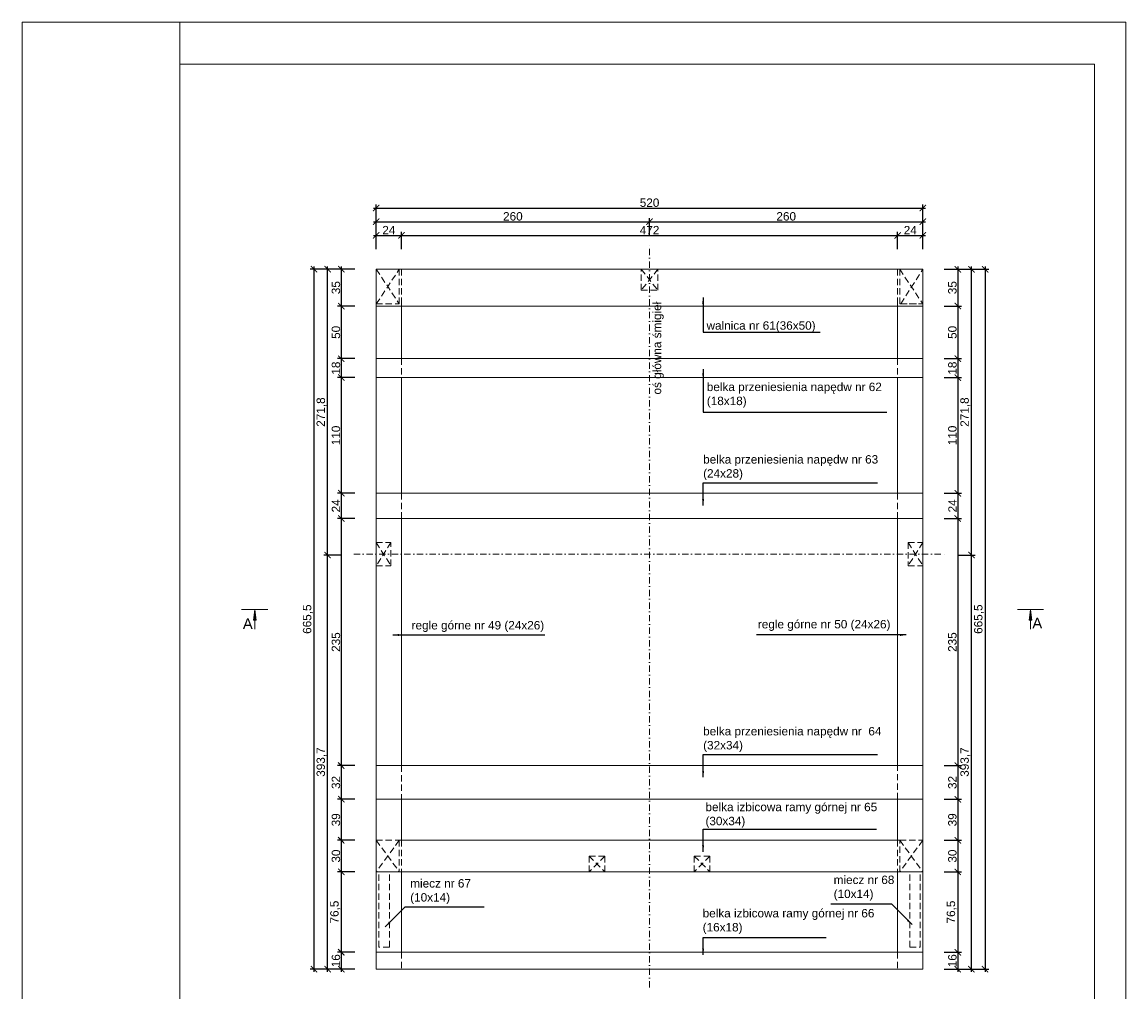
# Model space of a CAD drawing. Header units: millimetres. Extents: x -80660 to 263001, y 590205 to 619905.
# Tile 23 of 64: x -9209 to 1291, y 610682 to 619905. Entities that reach past the tile are written whole.
import ezdxf

# ---------------------------------------------------------------- set-up
doc = ezdxf.new("R2010")
doc.units = ezdxf.units.MM
doc.linetypes.add('DASHDOTX2', pattern=[2, 1, -0.5, 0, -0.5])
doc.linetypes.add('DASHEDX2', pattern=[1.5, 1, -0.5])
for name, color, linetype, lineweight in [('l.c.9', 3, 'Continuous', 9), ('l.k.k. 5', 4, 'DASHEDX2', 5), ('l.kr.kp.9', 5, 'DASHDOTX2', 9)]:
    doc.layers.add(name, color=color, linetype=linetype, lineweight=lineweight)
doc.styles.add('styl1', font='arial.ttf')
doc.dimstyles.new('stefan', dxfattribs={"dimtxt": 80, "dimasz": 60, "dimexe": 35, "dimexo": 0, "dimgap": 10, "dimtad": 1, "dimdec": 1, "dimlfac": 0.1, "dimtxsty": 'styl1', "dimblk": 'ARCHTICK', "dimcen": 2.5, "dimdle": 25, "dimadec": 0, "dimazin": 0, "dimtfac": 1, "dimtdec": 1, "dimtmove": 0, "dimatfit": 3, "dimfxl": 1, "dimarcsym": 0})

# ---------------------------------------------------------------- blocks, each defined once
blk = doc.blocks.new('_ArchTick')
at = {"color": 0, "const_width": 0.15}
blk.add_lwpolyline([(-0.5, -0.5), (0.5, 0.5)], dxfattribs=at)
blk = doc.blocks.new('*D418')
at = {"layer": 'Defpoints', "color": 0}
for p in [(-640, 618136), (-5840, 618006), (-640, 618006)]:
    blk.add_point(p, dxfattribs=at)
at = {"layer": 'l.c.9', "color": 0, "lineweight": -2}
for p, q in [((-5865, 618136), (-615, 618136)), ((-5840, 618006), (-5840, 618171)), ((-640, 618006), (-640, 618171))]:
    blk.add_line(p, q, dxfattribs=at)
at = {"layer": 'l.c.9', "color": 0, "lineweight": -2, "xscale": 60, "yscale": 60, "zscale": 60, "rotation": 180}
blk.add_blockref('_ArchTick', (-5840, 618136), dxfattribs=at)
at = {"layer": 'l.c.9', "color": 0, "lineweight": -2, "xscale": 60, "yscale": 60, "zscale": 60}
blk.add_blockref('_ArchTick', (-640, 618136), dxfattribs=at)
at = {"layer": 'l.c.9', "color": 0, "insert": (-3240, 618187), "char_height": 80, "attachment_point": 5, "style": 'styl1'}
blk.add_mtext('520', dxfattribs=at)
blk = doc.blocks.new('*D417')
at = {"layer": 'Defpoints', "color": 0}
for p in [(-640, 618006), (-3240, 617876), (-640, 617876)]:
    blk.add_point(p, dxfattribs=at)
at = {"layer": 'l.c.9', "color": 0, "lineweight": -2}
for p, q in [((-3240, 617876), (-3240, 618041)), ((-640, 617876), (-640, 618041)), ((-3265, 618006), (-615, 618006))]:
    blk.add_line(p, q, dxfattribs=at)
at = {"layer": 'l.c.9', "color": 0, "lineweight": -2, "xscale": 60, "yscale": 60, "zscale": 60, "rotation": 180}
blk.add_blockref('_ArchTick', (-3240, 618006), dxfattribs=at)
at = {"layer": 'l.c.9', "color": 0, "lineweight": -2, "xscale": 60, "yscale": 60, "zscale": 60}
blk.add_blockref('_ArchTick', (-640, 618006), dxfattribs=at)
at = {"layer": 'l.c.9', "color": 0, "insert": (-1940, 618057), "char_height": 80, "attachment_point": 5, "style": 'styl1'}
blk.add_mtext('260', dxfattribs=at)
blk = doc.blocks.new('*D414')
at = {"layer": 'Defpoints', "color": 0}
for p in [(-880, 617876), (-5600, 617746), (-880, 617746)]:
    blk.add_point(p, dxfattribs=at)
at = {"layer": 'l.c.9', "color": 0, "lineweight": -2}
for p, q in [((-5625, 617876), (-855, 617876)), ((-5600, 617746), (-5600, 617911)), ((-880, 617746), (-880, 617911))]:
    blk.add_line(p, q, dxfattribs=at)
at = {"layer": 'l.c.9', "color": 0, "lineweight": -2, "xscale": 60, "yscale": 60, "zscale": 60, "rotation": 180}
blk.add_blockref('_ArchTick', (-5600, 617876), dxfattribs=at)
at = {"layer": 'l.c.9', "color": 0, "lineweight": -2, "xscale": 60, "yscale": 60, "zscale": 60}
blk.add_blockref('_ArchTick', (-880, 617876), dxfattribs=at)
at = {"layer": 'l.c.9', "color": 0, "insert": (-3240, 617926), "char_height": 80, "attachment_point": 5, "style": 'styl1'}
blk.add_mtext('472', dxfattribs=at)
blk = doc.blocks.new('*D416')
at = {"layer": 'Defpoints', "color": 0}
for p in [(-3240, 618006), (-5840, 617876), (-3240, 617876)]:
    blk.add_point(p, dxfattribs=at)
at = {"layer": 'l.c.9', "color": 0, "lineweight": -2}
for p, q in [((-5840, 617876), (-5840, 618041)), ((-3240, 617876), (-3240, 618041)), ((-5865, 618006), (-3215, 618006))]:
    blk.add_line(p, q, dxfattribs=at)
at = {"layer": 'l.c.9', "color": 0, "lineweight": -2, "xscale": 60, "yscale": 60, "zscale": 60, "rotation": 180}
blk.add_blockref('_ArchTick', (-5840, 618006), dxfattribs=at)
at = {"layer": 'l.c.9', "color": 0, "lineweight": -2, "xscale": 60, "yscale": 60, "zscale": 60}
blk.add_blockref('_ArchTick', (-3240, 618006), dxfattribs=at)
at = {"layer": 'l.c.9', "color": 0, "insert": (-4540, 618057), "char_height": 80, "attachment_point": 5, "style": 'styl1'}
blk.add_mtext('260', dxfattribs=at)
blk = doc.blocks.new('*D438')
at = {"layer": 'Defpoints', "color": 0}
for p in [(-6302, 617554), (-6432, 610899), (-6302, 610899)]:
    blk.add_point(p, dxfattribs=at)
at = {"layer": 'l.c.9', "color": 0, "lineweight": -2}
for p, q in [((-6302, 617554), (-6467, 617554)), ((-6432, 617579), (-6432, 610874)), ((-6302, 610899), (-6467, 610899))]:
    blk.add_line(p, q, dxfattribs=at)
at = {"layer": 'l.c.9', "color": 0, "lineweight": -2, "xscale": 60, "yscale": 60, "zscale": 60}
for p, rotation in [((-6432, 617554), 90), ((-6432, 610899), 270)]:
    blk.add_blockref('_ArchTick', p, dxfattribs=dict(at, rotation=rotation))
at = {"layer": 'l.c.9', "color": 0, "insert": (-6490, 614227), "char_height": 80, "attachment_point": 5, "rotation": 90, "style": 'styl1'}
blk.add_mtext('665,5', dxfattribs=at)
blk = doc.blocks.new('*D437')
at = {"layer": 'Defpoints', "color": 0}
for p in [(-6302, 617554), (-6172, 617554), (-6172, 614837)]:
    blk.add_point(p, dxfattribs=at)
at = {"layer": 'l.c.9', "color": 0, "lineweight": -2}
for p, q in [((-6172, 617554), (-6337, 617554)), ((-6302, 614812), (-6302, 617579)), ((-6172, 614837), (-6337, 614837))]:
    blk.add_line(p, q, dxfattribs=at)
at = {"layer": 'l.c.9', "color": 0, "lineweight": -2, "xscale": 60, "yscale": 60, "zscale": 60}
for p, rotation in [((-6302, 617554), 90), ((-6302, 614837), 270)]:
    blk.add_blockref('_ArchTick', p, dxfattribs=dict(at, rotation=rotation))
at = {"layer": 'l.c.9', "color": 0, "insert": (-6360, 616196), "char_height": 80, "attachment_point": 5, "rotation": 90, "style": 'styl1'}
blk.add_mtext('271,8', dxfattribs=at)
blk = doc.blocks.new('*D436')
at = {"layer": 'Defpoints', "color": 0}
for p in [(-6302, 614837), (-6172, 614837), (-6172, 610899)]:
    blk.add_point(p, dxfattribs=at)
at = {"layer": 'l.c.9', "color": 0, "lineweight": -2}
for p, q in [((-6172, 614837), (-6337, 614837)), ((-6302, 610874), (-6302, 614862)), ((-6172, 610899), (-6337, 610899))]:
    blk.add_line(p, q, dxfattribs=at)
at = {"layer": 'l.c.9', "color": 0, "lineweight": -2, "xscale": 60, "yscale": 60, "zscale": 60}
for p, rotation in [((-6302, 614837), 90), ((-6302, 610899), 270)]:
    blk.add_blockref('_ArchTick', p, dxfattribs=dict(at, rotation=rotation))
at = {"layer": 'l.c.9', "color": 0, "insert": (-6360, 612868), "char_height": 80, "attachment_point": 5, "rotation": 90, "style": 'styl1'}
blk.add_mtext('393,7', dxfattribs=at)
blk = doc.blocks.new('*D435')
at = {"layer": 'Defpoints', "color": 0}
for p in [(-6042, 611059), (-6172, 610899), (-6042, 610899)]:
    blk.add_point(p, dxfattribs=at)
at = {"layer": 'l.c.9', "color": 0, "lineweight": -2}
for p, q in [((-6042, 611059), (-6207, 611059)), ((-6172, 611084), (-6172, 610874)), ((-6042, 610899), (-6207, 610899))]:
    blk.add_line(p, q, dxfattribs=at)
at = {"layer": 'l.c.9', "color": 0, "lineweight": -2, "xscale": 60, "yscale": 60, "zscale": 60}
for p, rotation in [((-6172, 611059), 90), ((-6172, 610899), 270)]:
    blk.add_blockref('_ArchTick', p, dxfattribs=dict(at, rotation=rotation))
at = {"layer": 'l.c.9', "color": 0, "insert": (-6223, 610979), "char_height": 80, "attachment_point": 5, "rotation": 90, "style": 'styl1'}
blk.add_mtext('16', dxfattribs=at)
blk = doc.blocks.new('*D434')
at = {"layer": 'Defpoints', "color": 0}
for p in [(-6042, 611824), (-6172, 611059), (-6042, 611059)]:
    blk.add_point(p, dxfattribs=at)
at = {"layer": 'l.c.9', "color": 0, "lineweight": -2}
for p, q in [((-6172, 611849), (-6172, 611034)), ((-6042, 611824), (-6207, 611824)), ((-6042, 611059), (-6207, 611059))]:
    blk.add_line(p, q, dxfattribs=at)
at = {"layer": 'l.c.9', "color": 0, "lineweight": -2, "xscale": 60, "yscale": 60, "zscale": 60}
for p, rotation in [((-6172, 611824), 90), ((-6172, 611059), 270)]:
    blk.add_blockref('_ArchTick', p, dxfattribs=dict(at, rotation=rotation))
at = {"layer": 'l.c.9', "color": 0, "insert": (-6230, 611442), "char_height": 80, "attachment_point": 5, "rotation": 90, "style": 'styl1'}
blk.add_mtext('76,5', dxfattribs=at)
blk = doc.blocks.new('*D433')
at = {"layer": 'Defpoints', "color": 0}
for p in [(-6042, 612124), (-6172, 611824), (-6042, 611824)]:
    blk.add_point(p, dxfattribs=at)
at = {"layer": 'l.c.9', "color": 0, "lineweight": -2}
for p, q in [((-6042, 612124), (-6207, 612124)), ((-6172, 612149), (-6172, 611799)), ((-6042, 611824), (-6207, 611824))]:
    blk.add_line(p, q, dxfattribs=at)
at = {"layer": 'l.c.9', "color": 0, "lineweight": -2, "xscale": 60, "yscale": 60, "zscale": 60}
for p, rotation in [((-6172, 612124), 90), ((-6172, 611824), 270)]:
    blk.add_blockref('_ArchTick', p, dxfattribs=dict(at, rotation=rotation))
at = {"layer": 'l.c.9', "color": 0, "insert": (-6223, 611974), "char_height": 80, "attachment_point": 5, "rotation": 90, "style": 'styl1'}
blk.add_mtext('30', dxfattribs=at)
blk = doc.blocks.new('*D432')
at = {"layer": 'Defpoints', "color": 0}
for p in [(-6042, 612514), (-6172, 612124), (-6042, 612124)]:
    blk.add_point(p, dxfattribs=at)
at = {"layer": 'l.c.9', "color": 0, "lineweight": -2}
for p, q in [((-6042, 612514), (-6207, 612514)), ((-6172, 612539), (-6172, 612099)), ((-6042, 612124), (-6207, 612124))]:
    blk.add_line(p, q, dxfattribs=at)
at = {"layer": 'l.c.9', "color": 0, "lineweight": -2, "xscale": 60, "yscale": 60, "zscale": 60}
for p, rotation in [((-6172, 612514), 90), ((-6172, 612124), 270)]:
    blk.add_blockref('_ArchTick', p, dxfattribs=dict(at, rotation=rotation))
at = {"layer": 'l.c.9', "color": 0, "insert": (-6223, 612319), "char_height": 80, "attachment_point": 5, "rotation": 90, "style": 'styl1'}
blk.add_mtext('39', dxfattribs=at)
blk = doc.blocks.new('*D431')
at = {"layer": 'Defpoints', "color": 0}
for p in [(-6042, 612834), (-6172, 612514), (-6042, 612514)]:
    blk.add_point(p, dxfattribs=at)
at = {"layer": 'l.c.9', "color": 0, "lineweight": -2}
for p, q in [((-6042, 612834), (-6207, 612834)), ((-6172, 612859), (-6172, 612489)), ((-6042, 612514), (-6207, 612514))]:
    blk.add_line(p, q, dxfattribs=at)
at = {"layer": 'l.c.9', "color": 0, "lineweight": -2, "xscale": 60, "yscale": 60, "zscale": 60}
for p, rotation in [((-6172, 612834), 90), ((-6172, 612514), 270)]:
    blk.add_blockref('_ArchTick', p, dxfattribs=dict(at, rotation=rotation))
at = {"layer": 'l.c.9', "color": 0, "insert": (-6223, 612674), "char_height": 80, "attachment_point": 5, "rotation": 90, "style": 'styl1'}
blk.add_mtext('32', dxfattribs=at)
blk = doc.blocks.new('*D430')
at = {"layer": 'Defpoints', "color": 0}
for p in [(-6042, 615184), (-6172, 612834), (-6042, 612834)]:
    blk.add_point(p, dxfattribs=at)
at = {"layer": 'l.c.9', "color": 0, "lineweight": -2}
for p, q in [((-6172, 615209), (-6172, 612809)), ((-6042, 615184), (-6207, 615184)), ((-6042, 612834), (-6207, 612834))]:
    blk.add_line(p, q, dxfattribs=at)
at = {"layer": 'l.c.9', "color": 0, "lineweight": -2, "xscale": 60, "yscale": 60, "zscale": 60}
for p, rotation in [((-6172, 615184), 90), ((-6172, 612834), 270)]:
    blk.add_blockref('_ArchTick', p, dxfattribs=dict(at, rotation=rotation))
at = {"layer": 'l.c.9', "color": 0, "insert": (-6223, 614009), "char_height": 80, "attachment_point": 5, "rotation": 90, "style": 'styl1'}
blk.add_mtext('235', dxfattribs=at)
blk = doc.blocks.new('*D429')
at = {"layer": 'Defpoints', "color": 0}
for p in [(-6042, 615424), (-6172, 615184), (-6042, 615184)]:
    blk.add_point(p, dxfattribs=at)
at = {"layer": 'l.c.9', "color": 0, "lineweight": -2}
for p, q in [((-6042, 615424), (-6207, 615424)), ((-6172, 615449), (-6172, 615159)), ((-6042, 615184), (-6207, 615184))]:
    blk.add_line(p, q, dxfattribs=at)
at = {"layer": 'l.c.9', "color": 0, "lineweight": -2, "xscale": 60, "yscale": 60, "zscale": 60}
for p, rotation in [((-6172, 615424), 90), ((-6172, 615184), 270)]:
    blk.add_blockref('_ArchTick', p, dxfattribs=dict(at, rotation=rotation))
at = {"layer": 'l.c.9', "color": 0, "insert": (-6223, 615304), "char_height": 80, "attachment_point": 5, "rotation": 90, "style": 'styl1'}
blk.add_mtext('24', dxfattribs=at)
blk = doc.blocks.new('*D428')
at = {"layer": 'Defpoints', "color": 0}
for p in [(-6042, 616524), (-6172, 615424), (-6042, 615424)]:
    blk.add_point(p, dxfattribs=at)
at = {"layer": 'l.c.9', "color": 0, "lineweight": -2}
for p, q in [((-6042, 616524), (-6207, 616524)), ((-6172, 616549), (-6172, 615399)), ((-6042, 615424), (-6207, 615424))]:
    blk.add_line(p, q, dxfattribs=at)
at = {"layer": 'l.c.9', "color": 0, "lineweight": -2, "xscale": 60, "yscale": 60, "zscale": 60}
for p, rotation in [((-6172, 616524), 90), ((-6172, 615424), 270)]:
    blk.add_blockref('_ArchTick', p, dxfattribs=dict(at, rotation=rotation))
at = {"layer": 'l.c.9', "color": 0, "insert": (-6223, 615974), "char_height": 80, "attachment_point": 5, "rotation": 90, "style": 'styl1'}
blk.add_mtext('110', dxfattribs=at)
blk = doc.blocks.new('*D427')
at = {"layer": 'Defpoints', "color": 0}
for p in [(-6042, 616704), (-6172, 616524), (-6042, 616524)]:
    blk.add_point(p, dxfattribs=at)
at = {"layer": 'l.c.9', "color": 0, "lineweight": -2}
for p, q in [((-6042, 616704), (-6207, 616704)), ((-6172, 616729), (-6172, 616499)), ((-6042, 616524), (-6207, 616524))]:
    blk.add_line(p, q, dxfattribs=at)
at = {"layer": 'l.c.9', "color": 0, "lineweight": -2, "xscale": 60, "yscale": 60, "zscale": 60}
for p, rotation in [((-6172, 616704), 90), ((-6172, 616524), 270)]:
    blk.add_blockref('_ArchTick', p, dxfattribs=dict(at, rotation=rotation))
at = {"layer": 'l.c.9', "color": 0, "insert": (-6223, 616614), "char_height": 80, "attachment_point": 5, "rotation": 90, "style": 'styl1'}
blk.add_mtext('18', dxfattribs=at)
blk = doc.blocks.new('*D426')
at = {"layer": 'Defpoints', "color": 0}
for p in [(-6042, 617204), (-6172, 616704), (-6042, 616704)]:
    blk.add_point(p, dxfattribs=at)
at = {"layer": 'l.c.9', "color": 0, "lineweight": -2}
for p, q in [((-6042, 617204), (-6207, 617204)), ((-6172, 617229), (-6172, 616679)), ((-6042, 616704), (-6207, 616704))]:
    blk.add_line(p, q, dxfattribs=at)
at = {"layer": 'l.c.9', "color": 0, "lineweight": -2, "xscale": 60, "yscale": 60, "zscale": 60}
for p, rotation in [((-6172, 617204), 90), ((-6172, 616704), 270)]:
    blk.add_blockref('_ArchTick', p, dxfattribs=dict(at, rotation=rotation))
at = {"layer": 'l.c.9', "color": 0, "insert": (-6223, 616954), "char_height": 80, "attachment_point": 5, "rotation": 90, "style": 'styl1'}
blk.add_mtext('50', dxfattribs=at)
blk = doc.blocks.new('*D425')
at = {"layer": 'Defpoints', "color": 0}
for p in [(-6042, 617554), (-6172, 617204), (-6042, 617204)]:
    blk.add_point(p, dxfattribs=at)
at = {"layer": 'l.c.9', "color": 0, "lineweight": -2}
for p, q in [((-6042, 617554), (-6207, 617554)), ((-6172, 617579), (-6172, 617179)), ((-6042, 617204), (-6207, 617204))]:
    blk.add_line(p, q, dxfattribs=at)
at = {"layer": 'l.c.9', "color": 0, "lineweight": -2, "xscale": 60, "yscale": 60, "zscale": 60}
for p, rotation in [((-6172, 617554), 90), ((-6172, 617204), 270)]:
    blk.add_blockref('_ArchTick', p, dxfattribs=dict(at, rotation=rotation))
at = {"layer": 'l.c.9', "color": 0, "insert": (-6223, 617379), "char_height": 80, "attachment_point": 5, "rotation": 90, "style": 'styl1'}
blk.add_mtext('35', dxfattribs=at)
blk = doc.blocks.new('*D413')
at = {"layer": 'Defpoints', "color": 0}
for p in [(-5600, 617876), (-5840, 617746), (-5600, 617746)]:
    blk.add_point(p, dxfattribs=at)
at = {"layer": 'l.c.9', "color": 0, "lineweight": -2}
for p, q in [((-5865, 617876), (-5575, 617876)), ((-5840, 617746), (-5840, 617911)), ((-5600, 617746), (-5600, 617911))]:
    blk.add_line(p, q, dxfattribs=at)
at = {"layer": 'l.c.9', "color": 0, "lineweight": -2, "xscale": 60, "yscale": 60, "zscale": 60, "rotation": 180}
blk.add_blockref('_ArchTick', (-5840, 617876), dxfattribs=at)
at = {"layer": 'l.c.9', "color": 0, "lineweight": -2, "xscale": 60, "yscale": 60, "zscale": 60}
blk.add_blockref('_ArchTick', (-5600, 617876), dxfattribs=at)
at = {"layer": 'l.c.9', "color": 0, "insert": (-5720, 617926), "char_height": 80, "attachment_point": 5, "style": 'styl1'}
blk.add_mtext('24', dxfattribs=at)
blk = doc.blocks.new('*D452')
at = {"layer": 'Defpoints', "color": 0}
for p in [(-178, 617554), (-178, 610899), (-48, 610899)]:
    blk.add_point(p, dxfattribs=at)
at = {"layer": 'l.c.9', "color": 0, "lineweight": -2}
for p, q in [((-178, 617554), (-13, 617554)), ((-48, 617579), (-48, 610874)), ((-178, 610899), (-13, 610899))]:
    blk.add_line(p, q, dxfattribs=at)
at = {"layer": 'l.c.9', "color": 0, "lineweight": -2, "xscale": 60, "yscale": 60, "zscale": 60}
for p, rotation in [((-48, 617554), 90), ((-48, 610899), 270)]:
    blk.add_blockref('_ArchTick', p, dxfattribs=dict(at, rotation=rotation))
at = {"layer": 'l.c.9', "color": 0, "insert": (-106, 614227), "char_height": 80, "attachment_point": 5, "rotation": 90, "style": 'styl1'}
blk.add_mtext('665,5', dxfattribs=at)
blk = doc.blocks.new('*D451')
at = {"layer": 'Defpoints', "color": 0}
for p in [(-438, 617554), (-438, 617204), (-308, 617204)]:
    blk.add_point(p, dxfattribs=at)
at = {"layer": 'l.c.9', "color": 0, "lineweight": -2}
for p, q in [((-438, 617554), (-273, 617554)), ((-308, 617579), (-308, 617179)), ((-438, 617204), (-273, 617204))]:
    blk.add_line(p, q, dxfattribs=at)
at = {"layer": 'l.c.9', "color": 0, "lineweight": -2, "xscale": 60, "yscale": 60, "zscale": 60}
for p, rotation in [((-308, 617554), 90), ((-308, 617204), 270)]:
    blk.add_blockref('_ArchTick', p, dxfattribs=dict(at, rotation=rotation))
at = {"layer": 'l.c.9', "color": 0, "insert": (-359, 617379), "char_height": 80, "attachment_point": 5, "rotation": 90, "style": 'styl1'}
blk.add_mtext('35', dxfattribs=at)
blk = doc.blocks.new('*D450')
at = {"layer": 'Defpoints', "color": 0}
for p in [(-438, 617204), (-438, 616704), (-308, 616704)]:
    blk.add_point(p, dxfattribs=at)
at = {"layer": 'l.c.9', "color": 0, "lineweight": -2}
for p, q in [((-438, 617204), (-273, 617204)), ((-308, 617229), (-308, 616679)), ((-438, 616704), (-273, 616704))]:
    blk.add_line(p, q, dxfattribs=at)
at = {"layer": 'l.c.9', "color": 0, "lineweight": -2, "xscale": 60, "yscale": 60, "zscale": 60}
for p, rotation in [((-308, 617204), 90), ((-308, 616704), 270)]:
    blk.add_blockref('_ArchTick', p, dxfattribs=dict(at, rotation=rotation))
at = {"layer": 'l.c.9', "color": 0, "insert": (-359, 616954), "char_height": 80, "attachment_point": 5, "rotation": 90, "style": 'styl1'}
blk.add_mtext('50', dxfattribs=at)
blk = doc.blocks.new('*D449')
at = {"layer": 'Defpoints', "color": 0}
for p in [(-438, 616704), (-438, 616524), (-308, 616524)]:
    blk.add_point(p, dxfattribs=at)
at = {"layer": 'l.c.9', "color": 0, "lineweight": -2}
for p, q in [((-438, 616704), (-273, 616704)), ((-308, 616729), (-308, 616499)), ((-438, 616524), (-273, 616524))]:
    blk.add_line(p, q, dxfattribs=at)
at = {"layer": 'l.c.9', "color": 0, "lineweight": -2, "xscale": 60, "yscale": 60, "zscale": 60}
for p, rotation in [((-308, 616704), 90), ((-308, 616524), 270)]:
    blk.add_blockref('_ArchTick', p, dxfattribs=dict(at, rotation=rotation))
at = {"layer": 'l.c.9', "color": 0, "insert": (-359, 616614), "char_height": 80, "attachment_point": 5, "rotation": 90, "style": 'styl1'}
blk.add_mtext('18', dxfattribs=at)
blk = doc.blocks.new('*D448')
at = {"layer": 'Defpoints', "color": 0}
for p in [(-438, 616524), (-438, 615424), (-308, 615424)]:
    blk.add_point(p, dxfattribs=at)
at = {"layer": 'l.c.9', "color": 0, "lineweight": -2}
for p, q in [((-438, 616524), (-273, 616524)), ((-308, 616549), (-308, 615399)), ((-438, 615424), (-273, 615424))]:
    blk.add_line(p, q, dxfattribs=at)
at = {"layer": 'l.c.9', "color": 0, "lineweight": -2, "xscale": 60, "yscale": 60, "zscale": 60}
for p, rotation in [((-308, 616524), 90), ((-308, 615424), 270)]:
    blk.add_blockref('_ArchTick', p, dxfattribs=dict(at, rotation=rotation))
at = {"layer": 'l.c.9', "color": 0, "insert": (-359, 615974), "char_height": 80, "attachment_point": 5, "rotation": 90, "style": 'styl1'}
blk.add_mtext('110', dxfattribs=at)
blk = doc.blocks.new('*D447')
at = {"layer": 'Defpoints', "color": 0}
for p in [(-438, 615424), (-438, 615184), (-308, 615184)]:
    blk.add_point(p, dxfattribs=at)
at = {"layer": 'l.c.9', "color": 0, "lineweight": -2}
for p, q in [((-438, 615424), (-273, 615424)), ((-308, 615449), (-308, 615159)), ((-438, 615184), (-273, 615184))]:
    blk.add_line(p, q, dxfattribs=at)
at = {"layer": 'l.c.9', "color": 0, "lineweight": -2, "xscale": 60, "yscale": 60, "zscale": 60}
for p, rotation in [((-308, 615424), 90), ((-308, 615184), 270)]:
    blk.add_blockref('_ArchTick', p, dxfattribs=dict(at, rotation=rotation))
at = {"layer": 'l.c.9', "color": 0, "insert": (-358, 615304), "char_height": 80, "attachment_point": 5, "rotation": 90, "style": 'styl1'}
blk.add_mtext('24', dxfattribs=at)
blk = doc.blocks.new('*D446')
at = {"layer": 'Defpoints', "color": 0}
for p in [(-438, 615184), (-438, 612834), (-308, 612834)]:
    blk.add_point(p, dxfattribs=at)
at = {"layer": 'l.c.9', "color": 0, "lineweight": -2}
for p, q in [((-308, 615209), (-308, 612809)), ((-438, 615184), (-273, 615184)), ((-438, 612834), (-273, 612834))]:
    blk.add_line(p, q, dxfattribs=at)
at = {"layer": 'l.c.9', "color": 0, "lineweight": -2, "xscale": 60, "yscale": 60, "zscale": 60}
for p, rotation in [((-308, 615184), 90), ((-308, 612834), 270)]:
    blk.add_blockref('_ArchTick', p, dxfattribs=dict(at, rotation=rotation))
at = {"layer": 'l.c.9', "color": 0, "insert": (-359, 614009), "char_height": 80, "attachment_point": 5, "rotation": 90, "style": 'styl1'}
blk.add_mtext('235', dxfattribs=at)
blk = doc.blocks.new('*D445')
at = {"layer": 'Defpoints', "color": 0}
for p in [(-438, 612834), (-438, 612514), (-308, 612514)]:
    blk.add_point(p, dxfattribs=at)
at = {"layer": 'l.c.9', "color": 0, "lineweight": -2}
for p, q in [((-438, 612834), (-273, 612834)), ((-308, 612859), (-308, 612489)), ((-438, 612514), (-273, 612514))]:
    blk.add_line(p, q, dxfattribs=at)
at = {"layer": 'l.c.9', "color": 0, "lineweight": -2, "xscale": 60, "yscale": 60, "zscale": 60}
for p, rotation in [((-308, 612834), 90), ((-308, 612514), 270)]:
    blk.add_blockref('_ArchTick', p, dxfattribs=dict(at, rotation=rotation))
at = {"layer": 'l.c.9', "color": 0, "insert": (-359, 612674), "char_height": 80, "attachment_point": 5, "rotation": 90, "style": 'styl1'}
blk.add_mtext('32', dxfattribs=at)
blk = doc.blocks.new('*D444')
at = {"layer": 'Defpoints', "color": 0}
for p in [(-438, 612514), (-438, 612124), (-308, 612124)]:
    blk.add_point(p, dxfattribs=at)
at = {"layer": 'l.c.9', "color": 0, "lineweight": -2}
for p, q in [((-438, 612514), (-273, 612514)), ((-308, 612539), (-308, 612099)), ((-438, 612124), (-273, 612124))]:
    blk.add_line(p, q, dxfattribs=at)
at = {"layer": 'l.c.9', "color": 0, "lineweight": -2, "xscale": 60, "yscale": 60, "zscale": 60}
for p, rotation in [((-308, 612514), 90), ((-308, 612124), 270)]:
    blk.add_blockref('_ArchTick', p, dxfattribs=dict(at, rotation=rotation))
at = {"layer": 'l.c.9', "color": 0, "insert": (-359, 612319), "char_height": 80, "attachment_point": 5, "rotation": 90, "style": 'styl1'}
blk.add_mtext('39', dxfattribs=at)
blk = doc.blocks.new('*D443')
at = {"layer": 'Defpoints', "color": 0}
for p in [(-438, 612124), (-438, 611824), (-308, 611824)]:
    blk.add_point(p, dxfattribs=at)
at = {"layer": 'l.c.9', "color": 0, "lineweight": -2}
for p, q in [((-438, 612124), (-273, 612124)), ((-308, 612149), (-308, 611799)), ((-438, 611824), (-273, 611824))]:
    blk.add_line(p, q, dxfattribs=at)
at = {"layer": 'l.c.9', "color": 0, "lineweight": -2, "xscale": 60, "yscale": 60, "zscale": 60}
for p, rotation in [((-308, 612124), 90), ((-308, 611824), 270)]:
    blk.add_blockref('_ArchTick', p, dxfattribs=dict(at, rotation=rotation))
at = {"layer": 'l.c.9', "color": 0, "insert": (-359, 611974), "char_height": 80, "attachment_point": 5, "rotation": 90, "style": 'styl1'}
blk.add_mtext('30', dxfattribs=at)
blk = doc.blocks.new('*D442')
at = {"layer": 'Defpoints', "color": 0}
for p in [(-438, 611824), (-438, 611059), (-308, 611059)]:
    blk.add_point(p, dxfattribs=at)
at = {"layer": 'l.c.9', "color": 0, "lineweight": -2}
for p, q in [((-308, 611849), (-308, 611034)), ((-438, 611824), (-273, 611824)), ((-438, 611059), (-273, 611059))]:
    blk.add_line(p, q, dxfattribs=at)
at = {"layer": 'l.c.9', "color": 0, "lineweight": -2, "xscale": 60, "yscale": 60, "zscale": 60}
for p, rotation in [((-308, 611824), 90), ((-308, 611059), 270)]:
    blk.add_blockref('_ArchTick', p, dxfattribs=dict(at, rotation=rotation))
at = {"layer": 'l.c.9', "color": 0, "insert": (-366, 611442), "char_height": 80, "attachment_point": 5, "rotation": 90, "style": 'styl1'}
blk.add_mtext('76,5', dxfattribs=at)
blk = doc.blocks.new('*D441')
at = {"layer": 'Defpoints', "color": 0}
for p in [(-438, 611059), (-438, 610899), (-308, 610899)]:
    blk.add_point(p, dxfattribs=at)
at = {"layer": 'l.c.9', "color": 0, "lineweight": -2}
for p, q in [((-438, 611059), (-273, 611059)), ((-308, 611084), (-308, 610874)), ((-438, 610899), (-273, 610899))]:
    blk.add_line(p, q, dxfattribs=at)
at = {"layer": 'l.c.9', "color": 0, "lineweight": -2, "xscale": 60, "yscale": 60, "zscale": 60}
for p, rotation in [((-308, 611059), 90), ((-308, 610899), 270)]:
    blk.add_blockref('_ArchTick', p, dxfattribs=dict(at, rotation=rotation))
at = {"layer": 'l.c.9', "color": 0, "insert": (-359, 610979), "char_height": 80, "attachment_point": 5, "rotation": 90, "style": 'styl1'}
blk.add_mtext('16', dxfattribs=at)
blk = doc.blocks.new('*D440')
at = {"layer": 'Defpoints', "color": 0}
for p in [(-308, 614837), (-178, 614837), (-308, 610899)]:
    blk.add_point(p, dxfattribs=at)
at = {"layer": 'l.c.9', "color": 0, "lineweight": -2}
for p, q in [((-308, 614837), (-143, 614837)), ((-178, 610874), (-178, 614862)), ((-308, 610899), (-143, 610899))]:
    blk.add_line(p, q, dxfattribs=at)
at = {"layer": 'l.c.9', "color": 0, "lineweight": -2, "xscale": 60, "yscale": 60, "zscale": 60}
for p, rotation in [((-178, 614837), 90), ((-178, 610899), 270)]:
    blk.add_blockref('_ArchTick', p, dxfattribs=dict(at, rotation=rotation))
at = {"layer": 'l.c.9', "color": 0, "insert": (-236, 612868), "char_height": 80, "attachment_point": 5, "rotation": 90, "style": 'styl1'}
blk.add_mtext('393,7', dxfattribs=at)
blk = doc.blocks.new('*D439')
at = {"layer": 'Defpoints', "color": 0}
for p in [(-308, 617554), (-178, 617554), (-308, 614837)]:
    blk.add_point(p, dxfattribs=at)
at = {"layer": 'l.c.9', "color": 0, "lineweight": -2}
for p, q in [((-308, 617554), (-143, 617554)), ((-178, 614812), (-178, 617579)), ((-308, 614837), (-143, 614837))]:
    blk.add_line(p, q, dxfattribs=at)
at = {"layer": 'l.c.9', "color": 0, "lineweight": -2, "xscale": 60, "yscale": 60, "zscale": 60}
for p, rotation in [((-178, 617554), 90), ((-178, 614837), 270)]:
    blk.add_blockref('_ArchTick', p, dxfattribs=dict(at, rotation=rotation))
at = {"layer": 'l.c.9', "color": 0, "insert": (-236, 616196), "char_height": 80, "attachment_point": 5, "rotation": 90, "style": 'styl1'}
blk.add_mtext('271,8', dxfattribs=at)
blk = doc.blocks.new('*D415')
at = {"layer": 'Defpoints', "color": 0}
for p in [(-640, 617876), (-880, 617746), (-640, 617746)]:
    blk.add_point(p, dxfattribs=at)
at = {"layer": 'l.c.9', "color": 0, "lineweight": -2}
for p, q in [((-905, 617876), (-615, 617876)), ((-880, 617746), (-880, 617911)), ((-640, 617746), (-640, 617911))]:
    blk.add_line(p, q, dxfattribs=at)
at = {"layer": 'l.c.9', "color": 0, "lineweight": -2, "xscale": 60, "yscale": 60, "zscale": 60, "rotation": 180}
blk.add_blockref('_ArchTick', (-880, 617876), dxfattribs=at)
at = {"layer": 'l.c.9', "color": 0, "lineweight": -2, "xscale": 60, "yscale": 60, "zscale": 60}
blk.add_blockref('_ArchTick', (-640, 617876), dxfattribs=at)
at = {"layer": 'l.c.9', "color": 0, "insert": (-760, 617926), "char_height": 80, "attachment_point": 5, "style": 'styl1'}
blk.add_mtext('24', dxfattribs=at)

msp = doc.modelspace()

# ---------------------------------------------------------------- hatches: boundary and pattern name
at = {"layer": 'l.c.9'}
for points in [[(-6995.83, 614317.73), (-7008.33, 614217.73), (-6983.33, 614217.73)], [(383.44, 614317.73), (370.94, 614217.73), (395.94, 614217.73)]]:
    msp.add_hatch(color=0, dxfattribs=at).paths.add_polyline_path(points)

# ---------------------------------------------------------------- linework, layer by layer
at = {"layer": 'l.c.9', "color": 0}
for p, q in [((-9208.64, 619904.52), (1291.36, 619904.52)), ((-9208.64, 619904.52), (1291.36, 619904.52)), ((-9208.64, 619904.52), (-9208.64, 605054.52)), ((-7708.64, 619904.52), (-7708.64, 605054.52)), ((1291.36, 619904.52), (1291.36, 605054.52)), ((1291.36, 619904.52), (1291.36, 605054.52)), ((-7708.64, 619504.52), (991.36, 619504.52)), ((991.36, 619504.52), (991.36, 605354.52)), ((-5840.16, 617554.37), (-640.16, 617554.37)), ((-5840.16, 617224.37), (-5840.16, 617554.37)), ((-640.16, 617224.37), (-640.16, 617554.37)), ((-5840.16, 612124.37), (-5840.16, 617224.37)), ((-5840.16, 617204.37), (-640.16, 617204.37)), ((-5600.16, 616704.37), (-5600.16, 617224.37)), ((-880.16, 616704.37), (-880.16, 617224.37)), ((-640.16, 612124.37), (-640.16, 617224.37)), ((-5840.16, 616704.37), (-640.16, 616704.37)), ((-5840.16, 616524.37), (-640.16, 616524.37)), ((-5600.16, 615424.37), (-5600.16, 616524.37)), ((-880.16, 615424.37), (-880.16, 616524.37)), ((-640.16, 612874.37), (-640.16, 616174.37)), ((-5840.16, 615424.37), (-640.16, 615424.37)), ((-5840.16, 615324.14), (-5840.16, 615124.14)), ((-5840.16, 615184.37), (-640.16, 615184.37)), ((-5600.16, 612834.37), (-5600.16, 615184.37)), ((-880.16, 612834.37), (-880.16, 615184.37)), ((-5840.16, 614554.14), (-5840.16, 614384.14)), ((-7120.83, 614317.73), (-6870.83, 614317.73)), ((-6995.83, 614317.73), (-7008.33, 614217.73)), ((-6995.83, 614317.73), (-6983.33, 614217.73)), ((258.44, 614317.73), (508.44, 614317.73)), ((383.44, 614317.73), (370.94, 614217.73)), ((383.44, 614317.73), (395.94, 614217.73)), ((-7008.33, 614217.73), (-6983.33, 614217.73)), ((-6995.83, 614132.55), (-6995.83, 614217.73)), ((370.94, 614217.73), (395.94, 614217.73)), ((383.44, 614132.55), (383.44, 614217.73)), ((-5840.16, 612834.37), (-640.16, 612834.37)), ((-5840.16, 612514.37), (-640.16, 612514.37)), ((-5600.16, 612124.37), (-5600.16, 612514.37)), ((-880.16, 612124.37), (-880.16, 612514.37)), ((-5840.16, 612124.37), (-5840.16, 611824.37)), ((-5620.16, 612124.37), (-860.16, 612124.37)), ((-640.16, 612124.37), (-640.16, 611824.37)), ((-5840.16, 611824.37), (-5840.16, 610899.37)), ((-5840.16, 611824.37), (-5620.16, 611824.37)), ((-5620.16, 611824.37), (-640.16, 611824.37)), ((-5600.16, 611059.37), (-5600.16, 611824.37)), ((-880.16, 611059.37), (-880.16, 611824.37)), ((-640.16, 611824.37), (-640.16, 610899.37)), ((-5840.16, 611059.37), (-640.16, 611059.37)), ((-5840.16, 610899.37), (-640.16, 610899.37))]:
    msp.add_line(p, q, dxfattribs=at)
at = {"layer": 'l.k.k. 5', "color": 0, "ltscale": 60}
for p, q in [((-5840.16, 617224.37), (-5620.16, 617554.37)), ((-5840.16, 617554.37), (-5620.16, 617224.37)), ((-5620.16, 617224.37), (-5620.16, 617554.37)), ((-5600.16, 617224.37), (-5600.16, 617554.37)), ((-3160.16, 617554.37), (-3320.16, 617354.37)), ((-3320.16, 617554.37), (-3160.16, 617354.37)), ((-3320.16, 617354.37), (-3320.16, 617554.37)), ((-3240.16, 617589.37), (-3240.16, 617579.37)), ((-3160.16, 617354.37), (-3160.16, 617554.37)), ((-880.16, 617224.37), (-880.16, 617554.37)), ((-860.16, 617224.37), (-860.16, 617554.37)), ((-860.16, 617554.37), (-640.16, 617224.37)), ((-850.16, 617224.37), (-640.16, 617554.37)), ((-3320.16, 617354.37), (-3160.16, 617354.37)), ((-5840.16, 617224.37), (-5630.16, 617224.37)), ((-5840.16, 617224.37), (-5620.16, 617224.37)), ((-860.16, 617224.37), (-640.16, 617224.37)), ((-850.16, 617224.37), (-640.16, 617224.37)), ((-5600.16, 616704.37), (-5600.16, 616524.37)), ((-880.16, 616704.37), (-880.16, 616524.37)), ((-5600.16, 615424.37), (-5600.16, 615184.37)), ((-880.16, 615424.37), (-880.16, 615184.37)), ((-5840.16, 614954.37), (-5700.16, 614734.37)), ((-5700.16, 614954.37), (-5840.16, 614734.37)), ((-5840.16, 614954.37), (-5700.16, 614954.37)), ((-5700.16, 614734.37), (-5700.16, 614954.37)), ((-780.16, 614954.37), (-640.16, 614954.37)), ((-780.16, 614954.37), (-640.16, 614734.37)), ((-640.16, 614954.37), (-780.16, 614734.37)), ((-780.16, 614954.37), (-780.16, 614734.37)), ((-640.16, 614784.37), (-640.16, 614954.37)), ((-5840.16, 614734.37), (-5700.16, 614734.37)), ((-780.16, 614734.37), (-640.16, 614734.37)), ((-5600.16, 612834.37), (-5600.16, 612514.37)), ((-880.16, 612514.37), (-880.16, 612834.37)), ((-5840.16, 612124.37), (-5620.16, 612124.37)), ((-5840.16, 612124.37), (-5620.16, 611824.37)), ((-5620.16, 612124.37), (-5840.16, 611824.37)), ((-5620.16, 612124.37), (-5620.16, 611824.37)), ((-5600.16, 612124.37), (-5600.16, 611824.37)), ((-880.16, 612124.37), (-880.16, 611788.39)), ((-860.16, 611824.37), (-860.16, 612124.37)), ((-860.16, 612124.37), (-640.16, 612124.37)), ((-860.16, 612124.37), (-640.16, 611824.37)), ((-640.16, 612124.37), (-860.16, 611824.37)), ((-3665.16, 611974.37), (-3815.16, 611824.37)), ((-3815.16, 611974.37), (-3665.16, 611824.37)), ((-3815.16, 611974.37), (-3665.16, 611974.37)), ((-3815.16, 611824.37), (-3815.16, 611974.37)), ((-3665.16, 611824.37), (-3665.16, 611974.37)), ((-2665.16, 611974.37), (-2815.16, 611824.37)), ((-2815.16, 611974.37), (-2665.16, 611824.37)), ((-2815.16, 611824.37), (-2815.16, 611974.37)), ((-2815.16, 611974.37), (-2665.16, 611974.37)), ((-2665.16, 611824.37), (-2665.16, 611974.37)), ((-5815.16, 611109.37), (-5815.16, 611824.37)), ((-5715.16, 611109.37), (-5715.16, 611824.37)), ((-3815.16, 611824.37), (-3665.16, 611824.37)), ((-2815.16, 611824.37), (-2665.16, 611824.37)), ((-765.16, 611109.37), (-765.16, 611824.37)), ((-665.16, 611109.37), (-665.16, 611824.37)), ((-5715.16, 611109.37), (-5815.16, 611109.37)), ((-765.16, 611109.37), (-665.16, 611109.37)), ((-5600.16, 611059.37), (-5600.16, 610899.37)), ((-880.16, 611059.37), (-880.16, 610899.37))]:
    msp.add_line(p, q, dxfattribs=at)
at = {"layer": 'l.kr.kp.9', "color": 0, "ltscale": 60}
for p, q in [((-3240.16, 610723.45), (-3240.16, 617802.85)), ((-6053.01, 614844.37), (-419.2, 614844.37))]:
    msp.add_line(p, q, dxfattribs=at)

# ---------------------------------------------------------------- texts
at = {"layer": 'l.c.9', "color": 0, "insert": (-3209.28, 616363.25), "char_height": 80, "width": 2924.252, "attachment_point": 1, "rotation": 90}
msp.add_mtext('{\\fArial|b0|i0|c238|p34;oś główna śmigieł}', dxfattribs=at)
at = {"layer": 'l.c.9', "color": 0, "width": 2924.252, "attachment_point": 1}
for s, insert, char_height in [('{\\fArial|b0|i0|c238|p34;\\Pwalnica nr 61(36x50)}', (-2697.81, 617192.68), 80), ('{\\fArial|b0|i0|c238|p34;belka przeniesienia napędw nr 62\\P(18x18)}', (-2695.29, 616475.74), 80), ('{\\fArial|b0|i0|c238|p34;belka przeniesienia napędw nr 63 \\P(24x28)}', (-2730.18, 615786.41), 80), ('{\\fArial|b0|i0|c238|p34;A}', (-7108.1, 614234.06), 100), ('{\\fArial|b0|i0|c238|p34;regle górne nr 49 (24x26)}', (-5503.05, 614209.22), 80), ('{\\fArial|b0|i0|c238|p34;regle górne nr 50 (24x26)}', (-2209.6, 614219.21), 80), ('{\\fArial|b0|i0|c238|p34;A}', (401.56, 614240.11), 100), ('{\\fArial|b0|i0|c238|p34;belka przeniesienia napędw nr  64 \\P(32x34)}', (-2730.18, 613201.7), 80), ('{\\fArial|b0|i0|c238|p34;belka izbicowa ramy górnej nr 65 \\P(30x34)}', (-2708.13, 612480.92), 80), ('{\\fArial|b0|i0|c238|p34;miecz nr 67\\P(10x14)}', (-5516.46, 611754.94), 80), ('{\\fArial|b0|i0|c238|p34;miecz nr 68 \\P(10x14)}', (-1488.69, 611788.39), 80), ('{\\fArial|b0|i0|c238|p34;belka izbicowa ramy górnej nr 66 \\P(16x18)}', (-2734.71, 611471.02), 80)]:
    msp.add_mtext(s, dxfattribs=dict(at, insert=insert, char_height=char_height))

# ---------------------------------------------------------------- dimensions: what is measured, and where the dimension line sits
at = {"layer": 'l.c.9', "color": 0}
for base, p1, p2, picture, middle in [((-640.16, 618136.33), (-5840.16, 618006.33), (-640.16, 618006.33), '*D418', (-3240.16, 618187.18)), ((-3240.16, 618006.33), (-5840.16, 617876.33), (-3240.16, 617876.33), '*D416', (-4540.16, 618057.18)), ((-5600.16, 617876.33), (-5840.16, 617746.33), (-5600.16, 617746.33), '*D413', (-5720.16, 617926.5))]:
    dim = msp.add_linear_dim(base=base, p1=p1, p2=p2, dimstyle='stefan', dxfattribs=at)
    dim.commit()
    dim.dimension.update_dxf_attribs({"geometry": picture, "text_midpoint": middle})
for base, p1, p2, picture, middle in [((-640.16, 618006.33), (-3240.16, 617876.33), (-640.16, 617876.33), '*D417', (-1940.16, 618057.18)), ((-880.16, 617876.33), (-5600.16, 617746.33), (-880.16, 617746.33), '*D414', (-3240.16, 617926.5)), ((-640.16, 617876.33), (-880.16, 617746.33), (-640.16, 617746.33), '*D415', (-760.16, 617926.5))]:
    dim = msp.add_linear_dim(base=base, p1=p1, p2=p2, dimstyle='stefan', override={"dimtmove": 1}, dxfattribs=at)
    dim.commit()
    dim.dimension.update_dxf_attribs({"geometry": picture, "text_midpoint": middle})
for base, p1, p2, picture, middle in [((-6432.23, 610899.37), (-6302.41, 617554.37), (-6302.41, 610899.37), '*D438', (-6490.31, 614226.87)), ((-6172.41, 617204.37), (-6042.41, 617554.37), (-6042.41, 617204.37), '*D425', (-6223.29, 617379.37)), ((-307.9, 617204.37), (-437.9, 617554.37), (-437.9, 617204.37), '*D451', (-358.77, 617379.37)), ((-48.08, 610899.37), (-177.9, 617554.37), (-177.9, 610899.37), '*D452', (-106.16, 614226.87)), ((-6302.41, 614836.66), (-6172.41, 610899.37), (-6172.41, 614836.66), '*D436', (-6360.49, 612868.01)), ((-177.9, 614836.66), (-307.9, 610899.37), (-307.9, 614836.66), '*D440', (-235.98, 612868.01))]:
    dim = msp.add_linear_dim(base=base, p1=p1, p2=p2, angle=90, dimstyle='stefan', dxfattribs=at)
    dim.commit()
    dim.dimension.update_dxf_attribs({"geometry": picture, "text_midpoint": middle})
for base, p1, p2, picture, middle in [((-6302.41, 617554.37), (-6172.41, 614836.66), (-6172.41, 617554.37), '*D437', (-6360.49, 616195.51)), ((-177.9, 617554.37), (-307.9, 614836.66), (-307.9, 617554.37), '*D439', (-235.98, 616195.51)), ((-6172.41, 616704.37), (-6042.41, 617204.37), (-6042.41, 616704.37), '*D426', (-6223.26, 616954.37)), ((-307.9, 616704.37), (-437.9, 617204.37), (-437.9, 616704.37), '*D450', (-358.75, 616954.37)), ((-6172.41, 616524.37), (-6042.41, 616704.37), (-6042.41, 616524.37), '*D427', (-6223.26, 616614.37)), ((-307.9, 616524.37), (-437.9, 616704.37), (-437.9, 616524.37), '*D449', (-358.75, 616614.37)), ((-6172.41, 615424.37), (-6042.41, 616524.37), (-6042.41, 615424.37), '*D428', (-6223.26, 615974.37)), ((-307.9, 615424.37), (-437.9, 616524.37), (-437.9, 615424.37), '*D448', (-358.75, 615974.37)), ((-6172.41, 615184.37), (-6042.41, 615424.37), (-6042.41, 615184.37), '*D429', (-6222.58, 615304.37)), ((-307.9, 615184.37), (-437.9, 615424.37), (-437.9, 615184.37), '*D447', (-358.06, 615304.37)), ((-6172.41, 612834.37), (-6042.41, 615184.37), (-6042.41, 612834.37), '*D430', (-6223.29, 614009.37)), ((-307.9, 612834.37), (-437.9, 615184.37), (-437.9, 612834.37), '*D446', (-358.77, 614009.37)), ((-6172.41, 612514.37), (-6042.41, 612834.37), (-6042.41, 612514.37), '*D431', (-6223.29, 612674.37)), ((-307.9, 612514.37), (-437.9, 612834.37), (-437.9, 612514.37), '*D445', (-358.77, 612674.37)), ((-6172.41, 612124.37), (-6042.41, 612514.37), (-6042.41, 612124.37), '*D432', (-6223.29, 612319.37)), ((-307.9, 612124.37), (-437.9, 612514.37), (-437.9, 612124.37), '*D444', (-358.77, 612319.37)), ((-6172.41, 611824.37), (-6042.41, 612124.37), (-6042.41, 611824.37), '*D433', (-6223.29, 611974.37)), ((-307.9, 611824.37), (-437.9, 612124.37), (-437.9, 611824.37), '*D443', (-358.77, 611974.37)), ((-6172.41, 611059.37), (-6042.41, 611824.37), (-6042.41, 611059.37), '*D434', (-6230.49, 611441.87)), ((-307.9, 611059.37), (-437.9, 611824.37), (-437.9, 611059.37), '*D442', (-365.98, 611441.87)), ((-6172.41, 610899.37), (-6042.41, 611059.37), (-6042.41, 610899.37), '*D435', (-6223.26, 610979.37)), ((-307.9, 610899.37), (-437.9, 611059.37), (-437.9, 610899.37), '*D441', (-358.75, 610979.37))]:
    dim = msp.add_linear_dim(base=base, p1=p1, p2=p2, angle=90, dimstyle='stefan', override={"dimtmove": 1}, dxfattribs=at)
    dim.commit()
    dim.dimension.update_dxf_attribs({"geometry": picture, "text_midpoint": middle})

# ---------------------------------------------------------------- leaders
for points in [[(-2730.4, 617287.16), (-2730.4, 616956.36), (-1617.8, 616956.36)], [(-2730.4, 616605.21), (-2730.4, 616195.44), (-983.21, 616195.44)], [(-2730.4, 615309.03), (-2730.4, 615524.75), (-1070.76, 615524.75)], [(-5683.34, 614076.54), (-4237.65, 614076.54)], [(-798.53, 614076.54), (-2221.64, 614076.54)], [(-2730.4, 612724.32), (-2730.4, 612940.03), (-1070.76, 612940.03)], [(-2730.4, 612015.83), (-2730.4, 612231.55), (-1081.99, 612231.55)], [(-5755.12, 611300.07), (-5564.06, 611493.04), (-4811.98, 611493.04)], [(-743.31, 611322.51), (-934.38, 611515.47), (-1514.06, 611515.47)], [(-2730.4, 611035.03), (-2730.4, 611200.03), (-1560.81, 611200.03)]]:
    msp.add_leader(points, dimstyle='stefan', override={"dimgap": 10, "dimtad": 0}, dxfattribs=at)

doc.saveas('drawing.dxf')
